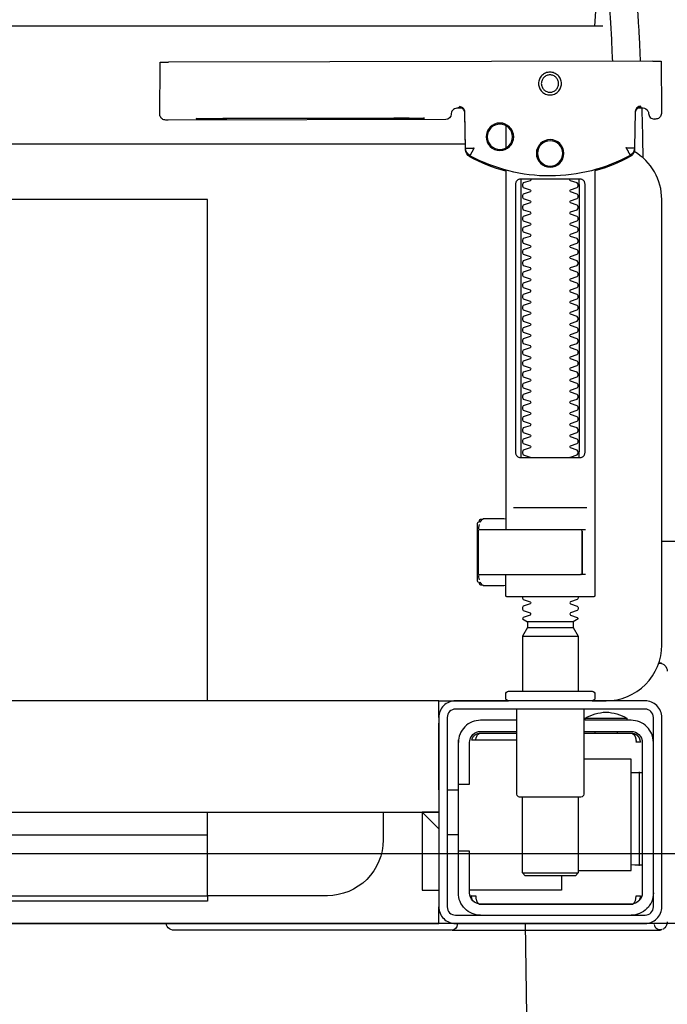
# Model space of a CAD drawing. Header units: millimetres. Extents: x 42924 to 92944, y -369470 to -179866.
# Tile 185 of 256: x 60883 to 60895, y -184056 to -184039. Entities that reach past the tile are written whole.
import ezdxf

# ---------------------------------------------------------------- set-up
doc = ezdxf.new("R2010")
doc.units = ezdxf.units.MM
doc.layers.get('0').update_dxf_attribs({"color": 8})
doc.layers.add('!! 1_zabudowa GK', color=8, linetype='Continuous')
doc.layers.add('!! 2_wypos-sanitarne', color=8, linetype='Continuous')
doc.layers.add('!!_@ wypos sanit nd', color=8, linetype='Continuous', plot=False)
doc.layers.add('E_SAP_ZASIĘG', color=150, linetype='Continuous', plot=False)

# ---------------------------------------------------------------- blocks, each defined once
blk = doc.blocks.new('A$C324a30b8')
for points in [[(-0.17797, -0.23916), (-0.17727, -0.11958), (-0.17552, 0)], [(-0.17552, 0), (0.17552, 0)]]:
    blk.add_lwpolyline(points)
blk = doc.blocks.new('A$C4ebe9e89')
for points in [[(-0.18941, 0.17081), (-0.04454, 0.17081), (-0.04035, 0.17071), (-0.03616, 0.17042), (-0.032, 0.16993), (-0.02786, 0.16925), (-0.02376, 0.16837), (-0.0197, 0.16731), (-0.0157, 0.16606), (-0.01176, 0.16462), (-0.00789, 0.163), (-0.0041, 0.1612), (-0.0004, 0.15923), (0.0032, 0.15708), (0.00671, 0.15478), (0.0101, 0.1523), (0.01337, 0.14968)], [(-0.19839, 0.16455), (-0.11148, 0.16437)], [(-0.19593, 0.15629), (-0.19608, 0.15629), (-0.19638, 0.15629), (-0.19593, 0.1562), (-0.19577, 0.15614), (-0.19563, 0.15605), (-0.19551, 0.15594), (-0.1954, 0.15581), (-0.19532, 0.15567), (-0.19526, 0.15551), (-0.19523, 0.15535)], [(-0.16479, 0.14865), (-0.16466, 0.1552), (-0.16464, 0.15536), (-0.1646, 0.15551), (-0.16454, 0.15566), (-0.16445, 0.15579), (-0.16435, 0.15591), (-0.16422, 0.15601), (-0.16408, 0.15609), (-0.16394, 0.15614), (-0.16348, 0.15622), (-0.1638, 0.15623), (-0.16395, 0.15623)], [(-0.12195, 0.15427), (-0.15195, 0.15433)], [(-0.15195, 0.15423), (-0.12195, 0.15417)], [(-0.172, 0.15297), (-0.172, 0.14892)], [(0.16493, 0.14968), (-0.16477, 0.14968)], [(-0.172, 0.14497), (-0.172, 0.08036)], [(-0.1852, 0.14236), (-0.1852, 0.09436)], [(-0.1748, 0.09436), (-0.1748, 0.14236)], [(-0.11847, 0.04968), (-0.11847, 0.13968), (0.11153, 0.13968), (0.11153, 0.04968)], [(-0.17342, 0.08436), (-0.18658, 0.08436)], [(-0.172, 0.0823), (-0.17167, 0.08236), (-0.1682, 0.08236), (-0.16809, 0.08236), (-0.16798, 0.08234), (-0.16789, 0.08225), (-0.16779, 0.08224), (-0.16762, 0.08223), (-0.16752, 0.08223), (-0.16741, 0.08221), (-0.1673, 0.08214), (-0.16725, 0.082), (-0.16725, 0.08174), (-0.16711, 0.08172), (-0.16701, 0.08168), (-0.16693, 0.08162), (-0.16687, 0.08148), (-0.16687, 0.07124), (-0.16691, 0.07111), (-0.16701, 0.07103), (-0.16725, 0.07098), (-0.16725, 0.07071), (-0.16728, 0.07061), (-0.16735, 0.07054), (-0.16746, 0.0705), (-0.16762, 0.07049), (-0.16775, 0.07048), (-0.16789, 0.07046), (-0.16797, 0.07039), (-0.16807, 0.07036), (-0.1682, 0.07036), (-0.17167, 0.07036), (-0.172, 0.07041)], [(-0.16829, 0.08235), (-0.16772, 0.08221), (-0.16738, 0.08176)], [(-0.16723, 0.08135), (-0.16714, 0.08082), (-0.16713, 0.08055)], [(-0.18633, 0.08036), (-0.17526, 0.08036), (-0.17367, 0.08036)], [(-0.2, 0.07831), (-0.20939, 0.07831)], [(-0.18633, 0.07236), (-0.1855, 0.07236), (-0.18567, 0.07246), (-0.1857, 0.07256)], [(-0.16738, 0.07096), (-0.16772, 0.07051), (-0.16829, 0.07036)], [(-0.16713, 0.07216), (-0.16714, 0.0719), (-0.16723, 0.07137)], [(-0.1841, 0.06388), (-0.1759, 0.06388)], [(-0.1759, 0.06282), (-0.1841, 0.06282)], [(-0.175, 0.06126), (-0.185, 0.06126)], [(-0.20001, 0.05638), (-0.19987, 0.05642), (-0.19976, 0.05645), (-0.19962, 0.05647), (-0.19948, 0.05647)], [(-0.16, 0.04668), (-0.16, 0.04968), (0.16, 0.04968), (0.16, 0.04668)], [(-0.16, 0.03368), (-0.16, 0.04568)], [(-0.19478, 0.04378), (-0.186, 0.04378)], [(-0.192, 0.04418), (-0.192, 0.04378)], [(-0.188, 0.04418), (-0.188, 0.04378)], [(-0.16664, 0.04268), (-0.16666, 0.04284), (-0.16669, 0.04295), (-0.16672, 0.04306), (-0.16675, 0.04316), (-0.16679, 0.04326), (-0.16683, 0.04337), (-0.16689, 0.04346), (-0.16694, 0.04355), (-0.16701, 0.04363), (-0.1671, 0.0437), (-0.16718, 0.04375), (-0.16728, 0.04378), (-0.16718, 0.04377), (-0.16708, 0.04376), (-0.16696, 0.04373), (-0.16686, 0.0437), (-0.16677, 0.04367), (-0.16666, 0.04362), (-0.16657, 0.04357), (-0.16646, 0.0435), (-0.16636, 0.04342), (-0.16627, 0.04334), (-0.16618, 0.04324), (-0.1661, 0.04314), (-0.16603, 0.04303), (-0.16597, 0.04292), (-0.16592, 0.0428), (-0.16588, 0.04268), (-0.174, 0.04268)], [(-0.174, 0.04378), (-0.16722, 0.04378)], [(-0.185, 0.01918), (-0.1945, 0.01918), (-0.1945, 0.03918), (-0.186, 0.03918)], [(-0.19591, 0.03679), (-0.19602, 0.03679), (-0.19616, 0.03679), (-0.19632, 0.03679), (-0.1965, 0.03679)], [(-0.1615, 0.03368), (-0.1635, 0.03368)], [(-0.185, 0.03238), (-0.185, 0.01876), (-0.1845, 0.01826), (-0.1755, 0.01826), (-0.175, 0.01876), (-0.175, 0.03238)], [(0.16, 0.02668), (0.157, 0.02968), (0.16, 0.02968), (-0.16, 0.02968), (-0.157, 0.02968), (-0.16, 0.02668)], [(-0.157, 0.02968), (-0.157, 0.01568), (-0.16, 0.01568)], [(0.10602, 0.02968), (0.10602, 0.0256), (-0.11847, 0.0256)], [(-0.1615, 0.02568), (-0.1635, 0.02568)], [(-0.1965, 0.02017), (-0.19632, 0.02017), (-0.19616, 0.02017), (-0.19602, 0.02017), (-0.19591, 0.02017)], [(-0.175, 0.01876), (-0.185, 0.01876)], [(-0.182, 0.01826), (-0.182, 0.01568), (-0.1655, 0.01568)], [(-0.16636, 0.01353), (-0.16625, 0.01364), (-0.16618, 0.01371), (-0.16612, 0.01379), (-0.16606, 0.01388), (-0.166, 0.01398), (-0.16596, 0.01407), (-0.16592, 0.01417), (-0.16589, 0.01428), (-0.16586, 0.01438), (-0.16584, 0.01449), (-0.16583, 0.01459), (-0.16583, 0.01469), (-0.16593, 0.01468), (-0.16606, 0.01468), (-0.1663, 0.01468), (-0.1664, 0.01468), (-0.16651, 0.01468), (-0.16661, 0.01468), (-0.16661, 0.01458), (-0.16662, 0.01448), (-0.16663, 0.01438), (-0.16664, 0.01428), (-0.16665, 0.01418), (-0.16667, 0.01407), (-0.1667, 0.01397), (-0.16673, 0.01387), (-0.16676, 0.01377), (-0.1668, 0.01366), (-0.16685, 0.01356), (-0.1669, 0.01347), (-0.16697, 0.01338), (-0.16704, 0.01331), (-0.16712, 0.01325), (-0.16725, 0.01318), (-0.19475, 0.01318), (-0.19493, 0.01328), (-0.19501, 0.01336), (-0.19507, 0.01344), (-0.19513, 0.01353), (-0.19518, 0.01363), (-0.19522, 0.01372), (-0.19526, 0.01383), (-0.19529, 0.01393), (-0.19532, 0.01405), (-0.19534, 0.01415), (-0.19536, 0.01425), (-0.19537, 0.01435), (-0.19538, 0.01446), (-0.19538, 0.01458), (-0.19539, 0.01468), (-0.19617, 0.01467), (-0.19616, 0.01456), (-0.19615, 0.01446), (-0.19613, 0.01435), (-0.1961, 0.01425), (-0.19607, 0.01415), (-0.19603, 0.01405), (-0.19598, 0.01395), (-0.19592, 0.01386), (-0.19586, 0.01377), (-0.19579, 0.01369), (-0.19571, 0.01361), (-0.19563, 0.01353)], [(-0.03305, 0.00968), (-0.16, 0.00968), (-0.16, 0.01268)]]:
    blk.add_lwpolyline(points)
for points in [[(-0.19989, 0.16454), (-0.19995, 0.15554, 0.009369), (-0.19993, 0.15511), (-0.19991, 0.15494), (-0.19986, 0.15477), (-0.19978, 0.15461), (-0.19968, 0.15447), (-0.19955, 0.15435), (-0.1994, 0.15426), (-0.19924, 0.15419), (-0.19907, 0.15415), (-0.19895, 0.15414), (-0.1988, 0.15414)], [(-0.16412, 0.15607), (-0.16324, 0.15607), (-0.16303, 0.15604), (-0.16282, 0.15598), (-0.16264, 0.15587), (-0.16249, 0.15572), (-0.16236, 0.15555), (-0.16228, 0.15535), (-0.16224, 0.15515, 0.002299), (-0.16224, 0.15503, 0.40455), (-0.16124, 0.15406), (-0.11145, 0.15396), (-0.11127, 0.15396), (-0.11111, 0.15396), (-0.11099, 0.15396), (-0.11083, 0.15397), (-0.11065, 0.15401), (-0.11048, 0.15408), (-0.11033, 0.15418), (-0.1102, 0.1543), (-0.11009, 0.15445), (-0.11001, 0.15461), (-0.10996, 0.15479), (-0.10995, 0.15497), (-0.10997, 0.16396), (-0.10998, 0.16435)], [(-0.19576, 0.15613), (-0.19665, 0.15613, 0.282591), (-0.19753, 0.15558), (-0.19757, 0.15549), (-0.19761, 0.15538), (-0.19763, 0.15529), (-0.19764, 0.15514, -0.415352), (-0.19864, 0.15414)], [(-0.19623, 0.15644), (-0.19587, 0.15638), (-0.19555, 0.15617), (-0.19533, 0.15585), (-0.19523, 0.1555), (-0.19513, 0.14894), (-0.19513, 0.14888, 0.265347), (-0.19435, 0.14762, 0.125711), (-0.17997, 0.14391, 0.125711), (-0.16558, 0.14756, 0.26954), (-0.16479, 0.14885), (-0.16467, 0.1554), (-0.16464, 0.15562), (-0.16456, 0.15583), (-0.16444, 0.15601), (-0.16428, 0.15617), (-0.16409, 0.15628), (-0.16388, 0.15635), (-0.16368, 0.15638)], [(-0.19512, 0.14869), (-0.19511, 0.1485), (-0.19509, 0.1484), (-0.19506, 0.1483), (-0.19503, 0.1482), (-0.19498, 0.1481), (-0.19493, 0.148), (-0.19488, 0.14791), (-0.19482, 0.14782), (-0.19475, 0.14774), (-0.19467, 0.14766), (-0.1946, 0.14759), (-0.19451, 0.14753), (-0.19443, 0.14747), (-0.19434, 0.14742), (-0.19358, 0.14701), (-0.19281, 0.14663), (-0.19203, 0.14628), (-0.19124, 0.14594), (-0.19044, 0.14563), (-0.18964, 0.14534), (-0.18882, 0.14507), (-0.188, 0.14483), (-0.188, 0.06856, 0.414214), (-0.1878, 0.06836), (-0.17545, 0.06836), (-0.1722, 0.06836, 0.414214), (-0.172, 0.06856), (-0.172, 0.07236)], [(-0.172, 0.14478), (-0.17117, 0.14502), (-0.17034, 0.14528), (-0.16952, 0.14557), (-0.16871, 0.14588), (-0.16791, 0.14622), (-0.16712, 0.14657), (-0.16635, 0.14695), (-0.16558, 0.14736), (-0.16557, 0.14736, 0.269546), (-0.16479, 0.14865)], [(-0.15993, 0.04968), (-0.17248, 0.04968, 0.405519), (-0.172, 0.05018), (-0.172, 0.05088, 0.414214), (-0.1725, 0.05138), (-0.1875, 0.05138, 0.414214), (-0.188, 0.05088), (-0.188, 0.05018, 0.405519), (-0.18751, 0.04968), (-0.19, 0.04968, -0.414214), (-0.2, 0.05968), (-0.2, 0.13968, -0.266001), (-0.19506, 0.1483)], [(-0.18353, 0.09336, 0.182836), (-0.18364, 0.09345), (-0.18485, 0.09386, 0.050055), (-0.185, 0.09412), (-0.185, 0.0944, 0.050055), (-0.18485, 0.09466), (-0.18364, 0.09507, 0.719897), (-0.18364, 0.09545), (-0.18485, 0.09586, 0.050055), (-0.185, 0.09612), (-0.185, 0.0964, 0.050055), (-0.18485, 0.09666), (-0.18364, 0.09707, 0.719897), (-0.18364, 0.09745), (-0.18485, 0.09786, 0.050055), (-0.185, 0.09812), (-0.185, 0.0984, 0.050055), (-0.18485, 0.09866), (-0.18364, 0.09907, 0.719897), (-0.18364, 0.09945), (-0.18485, 0.09986, 0.050055), (-0.185, 0.10012), (-0.185, 0.1004, 0.050055), (-0.18485, 0.10066), (-0.18364, 0.10107, 0.719897), (-0.18364, 0.10145), (-0.18485, 0.10186, 0.050055), (-0.185, 0.10212), (-0.185, 0.1024, 0.050055), (-0.18485, 0.10266), (-0.18364, 0.10307, 0.719897), (-0.18364, 0.10345), (-0.18485, 0.10386, 0.050055), (-0.185, 0.10412), (-0.185, 0.1044, 0.050055), (-0.18485, 0.10466), (-0.18364, 0.10507, 0.719897), (-0.18364, 0.10545), (-0.18485, 0.10586, 0.050055), (-0.185, 0.10612), (-0.185, 0.1064, 0.050055), (-0.18485, 0.10666), (-0.18364, 0.10707, 0.719897), (-0.18364, 0.10745), (-0.18485, 0.10786, 0.050055), (-0.185, 0.10812), (-0.185, 0.1084, 0.050055), (-0.18485, 0.10866), (-0.18364, 0.10907, 0.719897), (-0.18364, 0.10945), (-0.18485, 0.10986, 0.050055), (-0.185, 0.11012), (-0.185, 0.1104, 0.050055), (-0.18485, 0.11066), (-0.18364, 0.11107, 0.719897), (-0.18364, 0.11145), (-0.18485, 0.11186, 0.050055), (-0.185, 0.11212), (-0.185, 0.1124, 0.050055), (-0.18485, 0.11266), (-0.18364, 0.11307, 0.719897), (-0.18364, 0.11345), (-0.18485, 0.11386, 0.050055), (-0.185, 0.11412), (-0.185, 0.1144, 0.050055), (-0.18485, 0.11466), (-0.18364, 0.11507, 0.719897), (-0.18364, 0.11545), (-0.18485, 0.11586, 0.050055), (-0.185, 0.11612), (-0.185, 0.1164, 0.050055), (-0.18485, 0.11666), (-0.18364, 0.11707, 0.719897), (-0.18364, 0.11745), (-0.18485, 0.11786, 0.050055), (-0.185, 0.11812), (-0.185, 0.1184, 0.050055), (-0.18485, 0.11866), (-0.18364, 0.11907, 0.719897), (-0.18364, 0.11945), (-0.18485, 0.11986, 0.050055), (-0.185, 0.12012), (-0.185, 0.1204, 0.050055), (-0.18485, 0.12066), (-0.18364, 0.12107, 0.719897), (-0.18364, 0.12145), (-0.18485, 0.12186, 0.050055), (-0.185, 0.12212), (-0.185, 0.1224, 0.050055), (-0.18485, 0.12266), (-0.18364, 0.12307, 0.719897), (-0.18364, 0.12345), (-0.18485, 0.12386, 0.050055), (-0.185, 0.12412), (-0.185, 0.1244, 0.050055), (-0.18485, 0.12466), (-0.18364, 0.12507, 0.719897), (-0.18364, 0.12545), (-0.18485, 0.12586, 0.050055), (-0.185, 0.12612), (-0.185, 0.1264, 0.050055), (-0.18485, 0.12666), (-0.18364, 0.12707, 0.719897), (-0.18364, 0.12745), (-0.18485, 0.12786, 0.050055), (-0.185, 0.12812), (-0.185, 0.1284, 0.050055), (-0.18485, 0.12866), (-0.18364, 0.12907, 0.719897), (-0.18364, 0.12945), (-0.18485, 0.12986, 0.050055), (-0.185, 0.13012), (-0.185, 0.1304, 0.050055), (-0.18485, 0.13066), (-0.18364, 0.13107, 0.719897), (-0.18364, 0.13145), (-0.18485, 0.13186, 0.050055), (-0.185, 0.13212), (-0.185, 0.1324, 0.050055), (-0.18485, 0.13266), (-0.18364, 0.13307, 0.719897), (-0.18364, 0.13345), (-0.18485, 0.13386, 0.050055), (-0.185, 0.13412), (-0.185, 0.1344, 0.050055), (-0.18485, 0.13466), (-0.18364, 0.13507, 0.719897), (-0.18364, 0.13545), (-0.18485, 0.13586, 0.050055), (-0.185, 0.13612), (-0.185, 0.1364, 0.050055), (-0.18485, 0.13666), (-0.18364, 0.13707, 0.719897), (-0.18364, 0.13745), (-0.18485, 0.13786, 0.050055), (-0.185, 0.13812), (-0.185, 0.1384, 0.050055), (-0.18485, 0.13866), (-0.18364, 0.13907, 0.719897), (-0.18364, 0.13945), (-0.18485, 0.13986, 0.050055), (-0.185, 0.14012), (-0.185, 0.1404, 0.050055), (-0.18485, 0.14066), (-0.18364, 0.14107, 0.719897), (-0.18364, 0.14145), (-0.18485, 0.14186, 0.050055), (-0.185, 0.14212), (-0.185, 0.1424, 0.050055), (-0.18485, 0.14266), (-0.18364, 0.14307, 0.474594), (-0.18353, 0.14336)], [(-0.17647, 0.14336, 0.474594), (-0.17636, 0.14307), (-0.17514, 0.14266, 0.050055), (-0.175, 0.1424), (-0.175, 0.14212, 0.050055), (-0.17514, 0.14186), (-0.17636, 0.14145, 0.719897), (-0.17636, 0.14107), (-0.17514, 0.14066, 0.050055), (-0.175, 0.1404), (-0.175, 0.14012, 0.050055), (-0.17514, 0.13986), (-0.17636, 0.13945, 0.719897), (-0.17636, 0.13907), (-0.17514, 0.13866, 0.050055), (-0.175, 0.1384), (-0.175, 0.13812, 0.050055), (-0.17514, 0.13786), (-0.17636, 0.13745, 0.719897), (-0.17636, 0.13707), (-0.17514, 0.13666, 0.050055), (-0.175, 0.1364), (-0.175, 0.13612, 0.050055), (-0.17514, 0.13586), (-0.17636, 0.13545, 0.719897), (-0.17636, 0.13507), (-0.17514, 0.13466, 0.050055), (-0.175, 0.1344), (-0.175, 0.13412, 0.050055), (-0.17514, 0.13386), (-0.17636, 0.13345, 0.719897), (-0.17636, 0.13307), (-0.17514, 0.13266, 0.050055), (-0.175, 0.1324), (-0.175, 0.13212, 0.050055), (-0.17514, 0.13186), (-0.17636, 0.13145, 0.719897), (-0.17636, 0.13107), (-0.17514, 0.13066, 0.050055), (-0.175, 0.1304), (-0.175, 0.13012, 0.050055), (-0.17514, 0.12986), (-0.17636, 0.12945, 0.719897), (-0.17636, 0.12907), (-0.17514, 0.12866, 0.050055), (-0.175, 0.1284), (-0.175, 0.12812, 0.050055), (-0.17514, 0.12786), (-0.17636, 0.12745, 0.719897), (-0.17636, 0.12707), (-0.17514, 0.12666, 0.050055), (-0.175, 0.1264), (-0.175, 0.12612, 0.050055), (-0.17514, 0.12586), (-0.17636, 0.12545, 0.719897), (-0.17636, 0.12507), (-0.17514, 0.12466, 0.050055), (-0.175, 0.1244), (-0.175, 0.12412, 0.050055), (-0.17514, 0.12386), (-0.17636, 0.12345, 0.719897), (-0.17636, 0.12307), (-0.17514, 0.12266, 0.050055), (-0.175, 0.1224), (-0.175, 0.12212, 0.050055), (-0.17514, 0.12186), (-0.17636, 0.12145, 0.719897), (-0.17636, 0.12107), (-0.17514, 0.12066, 0.050055), (-0.175, 0.1204), (-0.175, 0.12012, 0.050055), (-0.17514, 0.11986), (-0.17636, 0.11945, 0.719897), (-0.17636, 0.11907), (-0.17514, 0.11866, 0.050055), (-0.175, 0.1184), (-0.175, 0.11812, 0.050055), (-0.17514, 0.11786), (-0.17636, 0.11745, 0.719897), (-0.17636, 0.11707), (-0.17514, 0.11666, 0.050055), (-0.175, 0.1164), (-0.175, 0.11612, 0.050055), (-0.17514, 0.11586), (-0.17636, 0.11545, 0.719897), (-0.17636, 0.11507), (-0.17514, 0.11466, 0.050055), (-0.175, 0.1144), (-0.175, 0.11412, 0.050055), (-0.17514, 0.11386), (-0.17636, 0.11345, 0.719897), (-0.17636, 0.11307), (-0.17514, 0.11266, 0.050055), (-0.175, 0.1124), (-0.175, 0.11212, 0.050055), (-0.17514, 0.11186), (-0.17636, 0.11145, 0.719897), (-0.17636, 0.11107), (-0.17514, 0.11066, 0.050055), (-0.175, 0.1104), (-0.175, 0.11012, 0.050055), (-0.17514, 0.10986), (-0.17636, 0.10945, 0.719897), (-0.17636, 0.10907), (-0.17514, 0.10866, 0.050055), (-0.175, 0.1084), (-0.175, 0.10812, 0.050055), (-0.17514, 0.10786), (-0.17636, 0.10745, 0.719897), (-0.17636, 0.10707), (-0.17514, 0.10666, 0.050055), (-0.175, 0.1064), (-0.175, 0.10612, 0.050055), (-0.17514, 0.10586), (-0.17636, 0.10545, 0.719897), (-0.17636, 0.10507), (-0.17514, 0.10466, 0.050055), (-0.175, 0.1044), (-0.175, 0.10412, 0.050055), (-0.17514, 0.10386), (-0.17636, 0.10345, 0.719897), (-0.17636, 0.10307), (-0.17514, 0.10266, 0.050055), (-0.175, 0.1024), (-0.175, 0.10212, 0.050055), (-0.17514, 0.10186), (-0.17636, 0.10145, 0.719897), (-0.17636, 0.10107), (-0.17514, 0.10066, 0.050055), (-0.175, 0.1004), (-0.175, 0.10012, 0.050055), (-0.17514, 0.09986), (-0.17636, 0.09945, 0.719897), (-0.17636, 0.09907), (-0.17514, 0.09866, 0.050055), (-0.175, 0.0984), (-0.175, 0.09812, 0.050055), (-0.17514, 0.09786), (-0.17636, 0.09745, 0.719897), (-0.17636, 0.09707), (-0.17514, 0.09666, 0.050055), (-0.175, 0.0964), (-0.175, 0.09612, 0.050055), (-0.17514, 0.09586), (-0.17636, 0.09545, 0.719897), (-0.17636, 0.09507), (-0.17514, 0.09466, 0.050055), (-0.175, 0.0944), (-0.175, 0.09412, 0.050055), (-0.17514, 0.09386), (-0.17636, 0.09345, 0.182836), (-0.17647, 0.09336)], [(-0.1857, 0.08016), (-0.1857, 0.07256), (-0.1857, 0.08016), (-0.18567, 0.08026), (-0.18559, 0.08034), (-0.17695, 0.08036), (-0.16725, 0.08036, -0.414214), (-0.16705, 0.08016), (-0.16705, 0.07256, -0.414214), (-0.16725, 0.07236), (-0.18543, 0.07236), (-0.18553, 0.0724), (-0.18559, 0.07256)], [(-0.185, 0.06836), (-0.185, 0.06812, -0.050055), (-0.18485, 0.06786), (-0.18364, 0.06745, -0.719897), (-0.18364, 0.06707), (-0.18485, 0.06666, -0.050055), (-0.185, 0.0664), (-0.185, 0.06612, -0.050055), (-0.18485, 0.06586), (-0.18364, 0.06545, -0.719897), (-0.18364, 0.06507), (-0.18485, 0.06466, -0.050055), (-0.185, 0.0644), (-0.1841, 0.06388), (-0.1841, 0.06282), (-0.185, 0.06126), (-0.185, 0.05138)], [(-0.175, 0.06836), (-0.175, 0.06812, 0.050055), (-0.17514, 0.06786), (-0.17636, 0.06745, 0.719897), (-0.17636, 0.06707), (-0.17514, 0.06666, 0.050055), (-0.175, 0.0664), (-0.175, 0.06612, 0.050055), (-0.17514, 0.06586), (-0.17636, 0.06545, 0.719897), (-0.17636, 0.06507), (-0.17514, 0.06466, 0.050055), (-0.175, 0.0644), (-0.1759, 0.06388), (-0.1759, 0.06282), (-0.175, 0.06126), (-0.175, 0.05138)], [(-0.20011, 0.05634, 0.091301), (-0.20055, 0.05604, 0.198909), (-0.20099, 0.05497)], [(-0.19944, 0.0564, 0.170835), (-0.20011, 0.05634)], [(-0.186, 0.04818), (-0.186, 0.03288, 0.414214), (-0.1855, 0.03238), (-0.1745, 0.03238, 0.414214), (-0.174, 0.03288), (-0.174, 0.04818)], [(-0.1985, 0.04218, -0.414214), (-0.1945, 0.04618), (-0.18625, 0.04618), (-0.18625, 0.04656), (-0.19375, 0.04656), (-0.19375, 0.04618)], [(-0.18625, 0.04656, 0.119096), (-0.19, 0.04764, 0.119096), (-0.19375, 0.04656)], [(-0.174, 0.04618), (-0.1675, 0.04618, -0.414214), (-0.1635, 0.04218), (-0.16353, 0.04268)], [(-0.186, 0.04418), (-0.1945, 0.04418, 0.414214), (-0.1965, 0.04218), (-0.1965, 0.01518, 0.414214), (-0.1945, 0.01318), (-0.1675, 0.01318, 0.414214), (-0.1655, 0.01518), (-0.1655, 0.02268), (-0.1635, 0.02268), (-0.1635, 0.04218)], [(-0.1635, 0.03468), (-0.1655, 0.03468), (-0.1655, 0.04218, 0.414214), (-0.1675, 0.04418), (-0.174, 0.04418)], [(-0.1945, 0.02025), (-0.19515, 0.02024), (-0.19542, 0.02024), (-0.1956, 0.02024), (-0.19567, 0.02024, 0.116465), (-0.19589, 0.02018), (-0.19601, 0.02013), (-0.19601, 0.03683), (-0.19589, 0.03678, 0.116465), (-0.19567, 0.03672), (-0.19542, 0.03672), (-0.19515, 0.03672), (-0.1945, 0.03671)], [(-0.15, 0.02968), (-0.15, 0.02468, 0.414214), (-0.14, 0.01468), (-0.11847, 0.01468), (-0.11847, 0.02968)], [(-0.1675, 0.01118, 0.414214), (-0.1635, 0.01518), (-0.1635, 0.02268)], [(-0.1985, 0.01518, 0.414214), (-0.1945, 0.01118)], [(-0.20099, 0.00998, 0.198909), (-0.20055, 0.00892, 0.091301), (-0.20011, 0.00862)], [(-0.16237, 0.00849), (-0.16249, 0.00849), (-0.16269, 0.00849), (-0.16294, 0.00849), (-0.16323, 0.00849), (-0.16357, 0.00849), (-0.16393, 0.00849), (-0.16428, 0.00849), (-0.19771, 0.00849), (-0.19841, 0.00849), (-0.19903, 0.00849), (-0.19948, 0.00849), (-0.19961, 0.00849), (-0.19973, 0.00851), (-0.19984, 0.00853), (-0.20003, 0.00859, 0.517033), (-0.1987, 0.00952)], [(-0.1633, 0.00948, 0.412536), (-0.1623, 0.00848), (-0.1125, 0.00848), (-0.11221, 0.00851), (-0.11193, 0.0086), (-0.11168, 0.00873), (-0.11145, 0.00892), (-0.11126, 0.00914), (-0.11112, 0.0094), (-0.11104, 0.00968)]]:
    blk.add_lwpolyline(points, format="xyb")
for points in [[(-0.17994, 0.16256), (-0.17974, 0.16255), (-0.17954, 0.16252), (-0.17934, 0.16247), (-0.17915, 0.1624), (-0.17897, 0.16231), (-0.1788, 0.16221), (-0.17864, 0.16209), (-0.17849, 0.16196), (-0.17836, 0.16181), (-0.17824, 0.16165), (-0.17813, 0.16147), (-0.17805, 0.16129), (-0.17798, 0.1611), (-0.17793, 0.16091), (-0.1779, 0.16071), (-0.17789, 0.16051), (-0.1779, 0.16031), (-0.17793, 0.16011), (-0.17798, 0.15991), (-0.17805, 0.15972), (-0.17814, 0.15954), (-0.17824, 0.15937), (-0.17836, 0.15921), (-0.1785, 0.15906), (-0.17865, 0.15893), (-0.17881, 0.15881), (-0.17898, 0.1587), (-0.17916, 0.15862), (-0.17935, 0.15855), (-0.17955, 0.1585), (-0.17975, 0.15847), (-0.17995, 0.15846), (-0.18015, 0.15847), (-0.18035, 0.1585), (-0.18054, 0.15855), (-0.18073, 0.15862), (-0.18091, 0.15871), (-0.18108, 0.15881), (-0.18124, 0.15893), (-0.18139, 0.15907), (-0.18153, 0.15922), (-0.18165, 0.15938), (-0.18175, 0.15955), (-0.18184, 0.15973), (-0.1819, 0.15992), (-0.18195, 0.16012), (-0.18198, 0.16031), (-0.18199, 0.16052), (-0.18198, 0.16072), (-0.18195, 0.16091), (-0.1819, 0.16111), (-0.18183, 0.1613), (-0.18175, 0.16148), (-0.18164, 0.16165), (-0.18152, 0.16181), (-0.18139, 0.16196), (-0.18124, 0.1621), (-0.18108, 0.16222), (-0.1809, 0.16232), (-0.18072, 0.1624), (-0.18053, 0.16247), (-0.18034, 0.16252), (-0.18014, 0.16255)], [(-0.17994, 0.16205), (-0.17979, 0.16205), (-0.17964, 0.16202), (-0.17949, 0.16199), (-0.17935, 0.16194), (-0.17921, 0.16187), (-0.17908, 0.16179), (-0.17896, 0.1617), (-0.17884, 0.1616), (-0.17874, 0.16149), (-0.17865, 0.16136), (-0.17857, 0.16123), (-0.17851, 0.1611), (-0.17846, 0.16095), (-0.17842, 0.1608), (-0.1784, 0.16065), (-0.17839, 0.1605), (-0.1784, 0.16035), (-0.17842, 0.1602), (-0.17846, 0.16005), (-0.17851, 0.15991), (-0.17858, 0.15977), (-0.17866, 0.15964), (-0.17875, 0.15952), (-0.17885, 0.15941), (-0.17896, 0.1593), (-0.17908, 0.15921), (-0.17921, 0.15914), (-0.17935, 0.15907), (-0.1795, 0.15902), (-0.17964, 0.15898), (-0.17979, 0.15896), (-0.17995, 0.15895), (-0.1801, 0.15896), (-0.18025, 0.15899), (-0.18039, 0.15902), (-0.18054, 0.15907), (-0.18067, 0.15914), (-0.18081, 0.15922), (-0.18093, 0.15931), (-0.18104, 0.15941), (-0.18114, 0.15952), (-0.18123, 0.15965), (-0.18131, 0.15978), (-0.18138, 0.15991), (-0.18143, 0.16006), (-0.18146, 0.16021), (-0.18148, 0.16036), (-0.18149, 0.16051), (-0.18148, 0.16066), (-0.18146, 0.16081), (-0.18142, 0.16096), (-0.18137, 0.1611), (-0.18131, 0.16124), (-0.18123, 0.16137), (-0.18114, 0.16149), (-0.18104, 0.1616), (-0.18092, 0.1617), (-0.1808, 0.1618), (-0.18067, 0.16187), (-0.18053, 0.16194), (-0.18039, 0.16199), (-0.18024, 0.16203), (-0.18009, 0.16205)], [(-0.17471, 0.14336), (-0.17462, 0.14336), (-0.17454, 0.14335), (-0.17445, 0.14333), (-0.17436, 0.14331), (-0.17428, 0.14327), (-0.1742, 0.14323), (-0.17413, 0.14318), (-0.17406, 0.14313), (-0.174, 0.14306), (-0.17394, 0.14299), (-0.17389, 0.1429), (-0.17384, 0.1428), (-0.1738, 0.1427), (-0.17378, 0.14259), (-0.17376, 0.14247), (-0.17375, 0.14236), (-0.17375, 0.09436), (-0.17376, 0.09424), (-0.17378, 0.09413), (-0.1738, 0.09402), (-0.17384, 0.09391), (-0.17389, 0.09382), (-0.17394, 0.09373), (-0.174, 0.09366), (-0.17406, 0.09359), (-0.17413, 0.09353), (-0.1742, 0.09349), (-0.17428, 0.09344), (-0.17436, 0.09341), (-0.17445, 0.09339), (-0.17454, 0.09337), (-0.17462, 0.09336), (-0.17471, 0.09336), (-0.18529, 0.09336), (-0.18538, 0.09336), (-0.18546, 0.09337), (-0.18555, 0.09339), (-0.18564, 0.09341), (-0.18572, 0.09344), (-0.1858, 0.09349), (-0.18587, 0.09353), (-0.18594, 0.09359), (-0.186, 0.09366), (-0.18606, 0.09373), (-0.18611, 0.09382), (-0.18616, 0.09391), (-0.1862, 0.09402), (-0.18622, 0.09413), (-0.18624, 0.09424), (-0.18624, 0.09436), (-0.18624, 0.14236), (-0.18624, 0.14247), (-0.18622, 0.14259), (-0.1862, 0.1427), (-0.18616, 0.1428), (-0.18611, 0.1429), (-0.18606, 0.14299), (-0.186, 0.14306), (-0.18594, 0.14313), (-0.18587, 0.14318), (-0.1858, 0.14323), (-0.18572, 0.14327), (-0.18564, 0.14331), (-0.18555, 0.14333), (-0.18546, 0.14335), (-0.18538, 0.14336), (-0.18529, 0.14336)], [(-0.19467, 0.04378), (-0.19466, 0.04378), (-0.19466, 0.04378), (-0.19466, 0.04378), (-0.19466, 0.04378), (-0.19466, 0.04378), (-0.19466, 0.04378), (-0.19466, 0.04378), (-0.19466, 0.04378), (-0.19466, 0.04378), (-0.19466, 0.04378), (-0.19466, 0.04378), (-0.19466, 0.04378), (-0.19466, 0.04378), (-0.19466, 0.04378), (-0.19466, 0.04378), (-0.19466, 0.04378), (-0.19467, 0.04378), (-0.19467, 0.04378), (-0.19467, 0.04378), (-0.19467, 0.04378), (-0.19468, 0.04378), (-0.19468, 0.04378), (-0.19469, 0.04378), (-0.1947, 0.04378), (-0.1947, 0.04378), (-0.19471, 0.04378), (-0.19471, 0.04378), (-0.19471, 0.04378), (-0.19471, 0.04378), (-0.19472, 0.04378), (-0.19472, 0.04378), (-0.19472, 0.04377), (-0.19472, 0.04377), (-0.19473, 0.04377), (-0.19473, 0.04377), (-0.19473, 0.04377), (-0.19473, 0.04377), (-0.19473, 0.04377), (-0.19473, 0.04377), (-0.19474, 0.04377), (-0.19474, 0.04377), (-0.19474, 0.04377), (-0.19474, 0.04377), (-0.19474, 0.04377), (-0.19475, 0.04377), (-0.19475, 0.04377), (-0.19475, 0.04377), (-0.19475, 0.04377), (-0.19476, 0.04377), (-0.19476, 0.04377), (-0.19476, 0.04377), (-0.19477, 0.04376), (-0.19477, 0.04376), (-0.19477, 0.04376), (-0.19478, 0.04376), (-0.19479, 0.04376), (-0.19479, 0.04376), (-0.1948, 0.04375), (-0.19481, 0.04375), (-0.19481, 0.04375), (-0.19482, 0.04374), (-0.19483, 0.04374), (-0.19483, 0.04374), (-0.19484, 0.04373), (-0.19485, 0.04373), (-0.19485, 0.04373), (-0.19486, 0.04372), (-0.19487, 0.04372), (-0.19488, 0.04371), (-0.19488, 0.04371), (-0.19489, 0.0437), (-0.1949, 0.0437), (-0.1949, 0.04369), (-0.19491, 0.04369), (-0.19492, 0.04368), (-0.19493, 0.04368), (-0.19493, 0.04367), (-0.19494, 0.04367), (-0.19495, 0.04366), (-0.19495, 0.04366), (-0.19496, 0.04365), (-0.19497, 0.04364), (-0.19497, 0.04364), (-0.19498, 0.04363), (-0.19499, 0.04362), (-0.19499, 0.04362), (-0.195, 0.04361), (-0.19501, 0.0436), (-0.19501, 0.04359), (-0.19502, 0.04359), (-0.19503, 0.04358), (-0.19503, 0.04357), (-0.19504, 0.04356), (-0.19504, 0.04356), (-0.19505, 0.04355), (-0.19506, 0.04354), (-0.19506, 0.04353), (-0.19507, 0.04352), (-0.19508, 0.04351), (-0.19508, 0.0435), (-0.19509, 0.04349), (-0.19509, 0.04349), (-0.1951, 0.04348), (-0.19511, 0.04347), (-0.19511, 0.04346), (-0.19512, 0.04345), (-0.19512, 0.04344), (-0.19513, 0.04343), (-0.19513, 0.04342), (-0.19514, 0.04341), (-0.19515, 0.0434), (-0.19515, 0.04339), (-0.19516, 0.04338), (-0.19516, 0.04337), (-0.19517, 0.04336), (-0.19517, 0.04334), (-0.19518, 0.04333), (-0.19518, 0.04332), (-0.19519, 0.04331), (-0.19519, 0.0433), (-0.1952, 0.04329), (-0.1952, 0.04328), (-0.19521, 0.04327), (-0.19521, 0.04325), (-0.19522, 0.04324), (-0.19522, 0.04323), (-0.19523, 0.04322), (-0.19523, 0.04321), (-0.19524, 0.04319), (-0.19524, 0.04318), (-0.19525, 0.04317), (-0.19525, 0.04316), (-0.19526, 0.04313), (-0.19527, 0.04311), (-0.19527, 0.04308), (-0.19528, 0.04306), (-0.19529, 0.04303), (-0.1953, 0.043), (-0.1953, 0.04298), (-0.19531, 0.04295), (-0.19532, 0.04292), (-0.19532, 0.0429), (-0.19533, 0.04287), (-0.19533, 0.04285), (-0.19534, 0.04282), (-0.19534, 0.04279), (-0.19535, 0.04277), (-0.19535, 0.04274), (-0.19536, 0.04271), (-0.19536, 0.04269), (-0.19536, 0.04266), (-0.19537, 0.04263), (-0.19537, 0.04261), (-0.19537, 0.04258), (-0.19537, 0.04257), (-0.19537, 0.04256), (-0.19537, 0.04255), (-0.19537, 0.04255), (-0.19537, 0.04254), (-0.19538, 0.04253), (-0.19538, 0.04253), (-0.19538, 0.04252), (-0.19538, 0.04252), (-0.19538, 0.04251), (-0.19538, 0.04251), (-0.19538, 0.0425), (-0.19538, 0.04249), (-0.19538, 0.04249), (-0.19538, 0.04248), (-0.19538, 0.04248), (-0.19538, 0.04248), (-0.19538, 0.04247), (-0.19538, 0.04247), (-0.19538, 0.04246), (-0.19538, 0.04246), (-0.19538, 0.04246), (-0.19538, 0.04245), (-0.19538, 0.04245), (-0.19538, 0.04245), (-0.19538, 0.04244), (-0.19538, 0.04244), (-0.19538, 0.04244), (-0.19538, 0.04244), (-0.19538, 0.04243), (-0.19538, 0.04243), (-0.19538, 0.04243), (-0.19538, 0.04242), (-0.19538, 0.04242), (-0.19538, 0.04241), (-0.19538, 0.04241), (-0.19538, 0.0424), (-0.19538, 0.0424), (-0.19538, 0.04239), (-0.19538, 0.04239), (-0.19538, 0.04239), (-0.19538, 0.04238), (-0.19538, 0.04238), (-0.19538, 0.04237), (-0.19538, 0.04237), (-0.19538, 0.04236), (-0.19538, 0.04236), (-0.19538, 0.04235), (-0.19538, 0.04235), (-0.19538, 0.04234), (-0.19538, 0.04234), (-0.19538, 0.04234), (-0.19538, 0.04233), (-0.19538, 0.04232), (-0.19538, 0.04232), (-0.19538, 0.04231), (-0.19538, 0.04231), (-0.19538, 0.04231), (-0.19538, 0.0423), (-0.19538, 0.0423), (-0.19538, 0.04229), (-0.19538, 0.04229), (-0.19538, 0.04229), (-0.19538, 0.04229), (-0.19538, 0.04228), (-0.19538, 0.04228), (-0.19538, 0.04228), (-0.19538, 0.04228), (-0.19539, 0.04228), (-0.19539, 0.04228), (-0.19539, 0.04228), (-0.19539, 0.04227), (-0.19539, 0.04227), (-0.1954, 0.04227), (-0.1954, 0.04227), (-0.1954, 0.04227), (-0.1954, 0.04227), (-0.19541, 0.04227), (-0.19541, 0.04227), (-0.19542, 0.04227), (-0.19542, 0.04227), (-0.19543, 0.04228), (-0.19544, 0.04228), (-0.19545, 0.04228), (-0.19545, 0.04228), (-0.19546, 0.04228), (-0.19546, 0.04228), (-0.19546, 0.04228), (-0.19547, 0.04228), (-0.19548, 0.04228), (-0.19549, 0.04228), (-0.19549, 0.04228), (-0.1955, 0.04228), (-0.19551, 0.04228), (-0.19552, 0.04228), (-0.19553, 0.04228), (-0.19554, 0.04228), (-0.19555, 0.04228), (-0.19556, 0.04228), (-0.19557, 0.04228), (-0.19558, 0.04228), (-0.19559, 0.04228), (-0.19561, 0.04228), (-0.19563, 0.04228), (-0.19565, 0.04228), (-0.19568, 0.04228), (-0.1957, 0.04228), (-0.19574, 0.04228), (-0.19576, 0.04228), (-0.19578, 0.04228), (-0.19595, 0.04228), (-0.19596, 0.04228), (-0.19598, 0.04228), (-0.19599, 0.04228), (-0.196, 0.04228), (-0.19602, 0.04228), (-0.19603, 0.04228), (-0.19604, 0.04228), (-0.19605, 0.04228), (-0.19606, 0.04228), (-0.19607, 0.04228), (-0.19608, 0.04228), (-0.19609, 0.04228), (-0.1961, 0.04228), (-0.19611, 0.04228), (-0.19612, 0.04228), (-0.19613, 0.04229), (-0.19613, 0.04229), (-0.19614, 0.04229), (-0.19614, 0.04229), (-0.19615, 0.04229), (-0.19615, 0.04229), (-0.19615, 0.04229), (-0.19615, 0.04229), (-0.19616, 0.04229), (-0.19616, 0.04229), (-0.19616, 0.04228), (-0.19616, 0.04228), (-0.19616, 0.04228), (-0.19616, 0.04228), (-0.19616, 0.04228), (-0.19616, 0.04228), (-0.19616, 0.04227), (-0.19616, 0.04227), (-0.19616, 0.04227), (-0.19617, 0.04227), (-0.19617, 0.04227), (-0.19617, 0.04227), (-0.19617, 0.04227), (-0.19617, 0.04227), (-0.19617, 0.04227), (-0.19617, 0.04227), (-0.19617, 0.04228), (-0.19617, 0.04228), (-0.19617, 0.04228), (-0.19617, 0.04229), (-0.19617, 0.04229), (-0.19617, 0.04229), (-0.19617, 0.0423), (-0.19617, 0.04231), (-0.19617, 0.04232), (-0.19617, 0.04233), (-0.19617, 0.04234), (-0.19616, 0.04234), (-0.19616, 0.04234), (-0.19616, 0.04235), (-0.19616, 0.04235), (-0.19616, 0.04236), (-0.19616, 0.04236), (-0.19616, 0.04237), (-0.19616, 0.04238), (-0.19616, 0.04239), (-0.19616, 0.04239), (-0.19616, 0.0424), (-0.19616, 0.0424), (-0.19616, 0.04241), (-0.19616, 0.04241), (-0.19616, 0.04241), (-0.19616, 0.04242), (-0.19616, 0.04242), (-0.19616, 0.04243), (-0.19616, 0.04243), (-0.19616, 0.04244), (-0.19616, 0.04244), (-0.19616, 0.04245), (-0.19616, 0.04245), (-0.19616, 0.04246), (-0.19616, 0.04246), (-0.19615, 0.04246), (-0.19615, 0.04246), (-0.19615, 0.04247), (-0.19615, 0.04247), (-0.19615, 0.04248), (-0.19615, 0.04248), (-0.19615, 0.04248), (-0.19615, 0.04249), (-0.19615, 0.04249), (-0.19615, 0.0425), (-0.19615, 0.04251), (-0.19615, 0.04251), (-0.19615, 0.04252), (-0.19615, 0.04252), (-0.19614, 0.04253), (-0.19614, 0.04254), (-0.19614, 0.04254), (-0.19614, 0.04255), (-0.19614, 0.04256), (-0.19614, 0.04256), (-0.19614, 0.04257), (-0.19614, 0.04258), (-0.19613, 0.04259), (-0.19613, 0.0426), (-0.19613, 0.0426), (-0.19613, 0.04261), (-0.19612, 0.04263), (-0.19612, 0.04264), (-0.19612, 0.04266), (-0.19611, 0.04268), (-0.19611, 0.04269), (-0.1961, 0.04271), (-0.1961, 0.04273), (-0.19609, 0.04274), (-0.19609, 0.04276), (-0.19608, 0.04277), (-0.19608, 0.04279), (-0.19607, 0.04281), (-0.19606, 0.04282), (-0.19606, 0.04284), (-0.19605, 0.04285), (-0.19605, 0.04287), (-0.19604, 0.04288), (-0.19603, 0.0429), (-0.19602, 0.04291), (-0.19602, 0.04293), (-0.19601, 0.04295), (-0.196, 0.04296), (-0.19599, 0.04298), (-0.19599, 0.04299), (-0.19598, 0.043), (-0.19597, 0.04302), (-0.19596, 0.04303), (-0.19595, 0.04305), (-0.19595, 0.04306), (-0.19594, 0.04308), (-0.19593, 0.04309), (-0.19592, 0.04311), (-0.19591, 0.04312), (-0.1959, 0.04313), (-0.19589, 0.04315), (-0.19588, 0.04316), (-0.19587, 0.04317), (-0.19586, 0.04319), (-0.19585, 0.0432), (-0.19584, 0.04321), (-0.19583, 0.04323), (-0.19582, 0.04324), (-0.19581, 0.04325), (-0.1958, 0.04327), (-0.19578, 0.04328), (-0.19577, 0.04329), (-0.19576, 0.0433), (-0.19575, 0.04332), (-0.19574, 0.04333), (-0.19573, 0.04334), (-0.19571, 0.04335), (-0.1957, 0.04336), (-0.19569, 0.04338), (-0.19568, 0.04339), (-0.19567, 0.0434), (-0.19565, 0.04341), (-0.19564, 0.04342), (-0.19563, 0.04343), (-0.19561, 0.04344), (-0.1956, 0.04345), (-0.19559, 0.04346), (-0.19557, 0.04347), (-0.19556, 0.04348), (-0.19555, 0.04349), (-0.19553, 0.0435), (-0.19552, 0.04351), (-0.19551, 0.04352), (-0.19549, 0.04353), (-0.19548, 0.04354), (-0.19546, 0.04355), (-0.19545, 0.04356), (-0.19543, 0.04357), (-0.19542, 0.04358), (-0.19541, 0.04358), (-0.19539, 0.04359), (-0.19538, 0.0436), (-0.19536, 0.04361), (-0.19535, 0.04362), (-0.19533, 0.04362), (-0.19532, 0.04363), (-0.1953, 0.04364), (-0.19529, 0.04365), (-0.19527, 0.04365), (-0.19525, 0.04366), (-0.19524, 0.04367), (-0.19522, 0.04367), (-0.19521, 0.04368), (-0.19519, 0.04368), (-0.19518, 0.04369), (-0.19516, 0.0437), (-0.19514, 0.0437), (-0.19513, 0.04371), (-0.19511, 0.04371), (-0.1951, 0.04372), (-0.19508, 0.04372), (-0.19506, 0.04373), (-0.19505, 0.04373), (-0.19503, 0.04373), (-0.19501, 0.04374), (-0.195, 0.04374), (-0.19498, 0.04375), (-0.19496, 0.04375), (-0.19495, 0.04375), (-0.19493, 0.04376), (-0.19491, 0.04376), (-0.19491, 0.04376), (-0.1949, 0.04376), (-0.19489, 0.04376), (-0.19488, 0.04376), (-0.19487, 0.04377), (-0.19486, 0.04377), (-0.19485, 0.04377), (-0.19483, 0.04377), (-0.19482, 0.04377), (-0.19481, 0.04377), (-0.1948, 0.04377), (-0.19479, 0.04377), (-0.19479, 0.04377), (-0.19478, 0.04377), (-0.19478, 0.04378), (-0.19477, 0.04378), (-0.19476, 0.04378), (-0.19475, 0.04378), (-0.19475, 0.04378), (-0.19474, 0.04378), (-0.19474, 0.04378), (-0.19473, 0.04378), (-0.19473, 0.04378), (-0.19471, 0.04378), (-0.1947, 0.04378), (-0.1947, 0.04378), (-0.19469, 0.04378), (-0.19469, 0.04378), (-0.19469, 0.04378), (-0.19469, 0.04378), (-0.19469, 0.04378), (-0.19468, 0.04378), (-0.19468, 0.04378), (-0.19468, 0.04378), (-0.19467, 0.04378), (-0.19467, 0.04378), (-0.19467, 0.04378), (-0.19467, 0.04378)], [(-0.11847, 0.01368), (0.11153, 0.01368), (0.11153, 0.01468), (-0.11847, 0.01468)]]:
    blk.add_lwpolyline(points, close=True)
for points in [[(-0.19435, 0.14766), (-0.19435, 0.14766), (-0.19435, 0.14766), (-0.19435, 0.14766), (-0.19435, 0.14766), (-0.19435, 0.14766), (-0.19434, 0.14766), (-0.19434, 0.14766), (-0.19434, 0.14766), (-0.19434, 0.14766), (-0.19434, 0.14766), (-0.19435, 0.14766), (-0.19435, 0.14766), (-0.19435, 0.14766), (-0.19435, 0.14766), (-0.19435, 0.14766), (-0.19435, 0.14766), (-0.19435, 0.14766), (-0.19435, 0.14766), (-0.19435, 0.14767), (-0.19435, 0.14767), (-0.19435, 0.14767), (-0.19435, 0.14767), (-0.19435, 0.14767), (-0.19435, 0.14767), (-0.19435, 0.14768), (-0.19434, 0.14768), (-0.19434, 0.14768), (-0.19434, 0.14769), (-0.19434, 0.14769), (-0.19433, 0.1477), (-0.19433, 0.1477), (-0.19433, 0.14771), (-0.19433, 0.14771), (-0.19433, 0.14772), (-0.19432, 0.14772), (-0.19432, 0.14773), (-0.19432, 0.14773), (-0.19431, 0.14774), (-0.19431, 0.14774), (-0.19431, 0.14775), (-0.1943, 0.14776), (-0.1943, 0.14776), (-0.1943, 0.14777), (-0.19429, 0.14778), (-0.19429, 0.14779), (-0.19428, 0.14779), (-0.19428, 0.1478), (-0.19428, 0.14781), (-0.19427, 0.14782), (-0.19427, 0.14783), (-0.19426, 0.14784), (-0.19426, 0.14784), (-0.19425, 0.14785), (-0.19425, 0.14786), (-0.19424, 0.14787), (-0.19424, 0.14788), (-0.19423, 0.14789), (-0.19423, 0.1479), (-0.19422, 0.14791), (-0.19421, 0.14792), (-0.19421, 0.14793), (-0.1942, 0.14794), (-0.1942, 0.14796), (-0.19419, 0.14797), (-0.19418, 0.14798), (-0.19418, 0.14799), (-0.19417, 0.148), (-0.19416, 0.14801), (-0.19416, 0.14803), (-0.19415, 0.14804), (-0.19414, 0.14806), (-0.19412, 0.14809), (-0.19411, 0.14812), (-0.19409, 0.14814), (-0.19408, 0.14817), (-0.19406, 0.1482), (-0.19405, 0.14823), (-0.19395, 0.14841), (-0.19393, 0.14844), (-0.19389, 0.14851), (-0.19388, 0.14854), (-0.19386, 0.14858), (-0.19384, 0.14861), (-0.19382, 0.14864), (-0.1938, 0.14868), (-0.19378, 0.14871), (-0.19376, 0.14875), (-0.19375, 0.14877), (-0.19375, 0.14878), (-0.19374, 0.14878), (-0.19373, 0.1488), (-0.19373, 0.14881), (-0.19372, 0.14882), (-0.19372, 0.14883), (-0.19371, 0.14884), (-0.19371, 0.14885), (-0.1937, 0.14885), (-0.1937, 0.14886), (-0.1937, 0.14886), (-0.1937, 0.14886), (-0.1937, 0.14887), (-0.1937, 0.14887), (-0.19369, 0.14888), (-0.19369, 0.14889), (-0.19369, 0.14889), (-0.19368, 0.1489), (-0.19368, 0.1489), (-0.19368, 0.1489), (-0.19368, 0.14891), (-0.19367, 0.14891), (-0.19367, 0.14892), (-0.19366, 0.14892), (-0.19366, 0.14892), (-0.19365, 0.14893), (-0.19365, 0.14893), (-0.19364, 0.14894), (-0.19364, 0.14894), (-0.19364, 0.14894), (-0.19363, 0.14895), (-0.19363, 0.14895), (-0.19363, 0.14896), (-0.19363, 0.14896), (-0.19363, 0.14896), (-0.19363, 0.14897), (-0.19363, 0.14897), (-0.19363, 0.14898), (-0.19363, 0.14898), (-0.19363, 0.14899), (-0.19363, 0.14899), (-0.19364, 0.14899), (-0.19364, 0.149), (-0.19364, 0.149), (-0.19364, 0.149), (-0.19365, 0.149), (-0.19365, 0.149), (-0.19365, 0.149), (-0.19365, 0.149), (-0.19365, 0.149), (-0.19365, 0.149), (-0.19366, 0.149), (-0.19366, 0.149), (-0.19366, 0.149), (-0.19366, 0.149), (-0.19366, 0.149), (-0.19367, 0.149), (-0.19367, 0.149), (-0.19367, 0.149), (-0.19367, 0.149), (-0.19368, 0.149), (-0.19368, 0.149), (-0.19368, 0.149), (-0.19369, 0.149), (-0.19369, 0.14899), (-0.1937, 0.14899), (-0.1937, 0.14899), (-0.1937, 0.14899), (-0.19371, 0.14899), (-0.19371, 0.14899), (-0.19371, 0.14899), (-0.19372, 0.14898), (-0.19372, 0.14898), (-0.19373, 0.14898), (-0.19373, 0.14898), (-0.19373, 0.14898), (-0.19374, 0.14898), (-0.19374, 0.14898), (-0.19375, 0.14898), (-0.19375, 0.14899), (-0.19376, 0.14899), (-0.19376, 0.14899), (-0.19376, 0.14899), (-0.19377, 0.14899), (-0.19377, 0.14899), (-0.19377, 0.14899), (-0.19378, 0.14899), (-0.19378, 0.14899), (-0.19378, 0.14899), (-0.19378, 0.14899), (-0.19378, 0.14899), (-0.19379, 0.14899), (-0.19379, 0.14899), (-0.19379, 0.14899), (-0.1938, 0.14899), (-0.1938, 0.14899), (-0.19381, 0.14899), (-0.19381, 0.14899), (-0.19382, 0.14899), (-0.19382, 0.14899), (-0.19383, 0.14899), (-0.19384, 0.14899), (-0.19385, 0.14899), (-0.19385, 0.14899), (-0.19386, 0.14899), (-0.19387, 0.14899), (-0.19388, 0.14899), (-0.19388, 0.14899), (-0.19389, 0.14898), (-0.1939, 0.14898), (-0.19391, 0.14898), (-0.19392, 0.14898), (-0.19397, 0.14898), (-0.19398, 0.14898), (-0.19399, 0.14898), (-0.194, 0.14898), (-0.19401, 0.14898), (-0.19402, 0.14898), (-0.19403, 0.14898), (-0.19404, 0.14898), (-0.19406, 0.14898), (-0.19407, 0.14898), (-0.19408, 0.14898), (-0.19409, 0.14898), (-0.1941, 0.14898), (-0.19411, 0.14898), (-0.19416, 0.14898), (-0.19419, 0.14898), (-0.19421, 0.14898), (-0.19424, 0.14898), (-0.19426, 0.14898), (-0.19428, 0.14898), (-0.19431, 0.14898), (-0.19433, 0.14898), (-0.19435, 0.14898), (-0.19438, 0.14897), (-0.19455, 0.14897), (-0.19457, 0.14897), (-0.19459, 0.14897), (-0.19461, 0.14897), (-0.19463, 0.14897), (-0.19464, 0.14897), (-0.19465, 0.14897), (-0.19466, 0.14897), (-0.19467, 0.14897), (-0.19468, 0.14897), (-0.19469, 0.14897), (-0.1947, 0.14897), (-0.19471, 0.14897), (-0.19472, 0.14897), (-0.19473, 0.14897), (-0.19473, 0.14897), (-0.19474, 0.14897), (-0.19475, 0.14897), (-0.19476, 0.14897), (-0.19477, 0.14897), (-0.19478, 0.14897), (-0.19479, 0.14897), (-0.19479, 0.14897), (-0.1948, 0.14897), (-0.19481, 0.14897), (-0.19482, 0.14896), (-0.19483, 0.14896), (-0.19483, 0.14896), (-0.19484, 0.14896), (-0.19485, 0.14896), (-0.19486, 0.14896), (-0.19486, 0.14896), (-0.19487, 0.14896), (-0.19488, 0.14896), (-0.19489, 0.14896), (-0.19489, 0.14896), (-0.1949, 0.14896), (-0.19491, 0.14896), (-0.19491, 0.14896), (-0.19492, 0.14896), (-0.19493, 0.14896), (-0.19493, 0.14896), (-0.19494, 0.14896), (-0.19495, 0.14896), (-0.19495, 0.14896), (-0.19496, 0.14896), (-0.19497, 0.14896), (-0.19498, 0.14896), (-0.19499, 0.14896), (-0.19499, 0.14896), (-0.195, 0.14896), (-0.19501, 0.14896), (-0.19501, 0.14896), (-0.19502, 0.14896), (-0.19502, 0.14896), (-0.19503, 0.14896), (-0.19503, 0.14896), (-0.19504, 0.14896), (-0.19504, 0.14896), (-0.19504, 0.14896), (-0.19505, 0.14896), (-0.19505, 0.14896), (-0.19506, 0.14896), (-0.19506, 0.14896), (-0.19506, 0.14896), (-0.19507, 0.14896), (-0.19507, 0.14896), (-0.19508, 0.14896), (-0.19508, 0.14896), (-0.19508, 0.14896), (-0.19509, 0.14896), (-0.19509, 0.14896), (-0.19509, 0.14896), (-0.1951, 0.14896), (-0.1951, 0.14896), (-0.1951, 0.14896), (-0.1951, 0.14896), (-0.19511, 0.14896), (-0.19511, 0.14896), (-0.19511, 0.14896), (-0.19511, 0.14896), (-0.19511, 0.14896), (-0.19512, 0.14896), (-0.19512, 0.14896), (-0.19512, 0.14896), (-0.19512, 0.14896), (-0.19512, 0.14896), (-0.19512, 0.14896), (-0.19512, 0.14895), (-0.19513, 0.14895), (-0.19513, 0.14895), (-0.19513, 0.14895), (-0.19513, 0.14895), (-0.19513, 0.14895), (-0.19513, 0.14895), (-0.19513, 0.14895), (-0.19513, 0.14895), (-0.19513, 0.14895), (-0.19513, 0.14895), (-0.19513, 0.14895), (-0.19513, 0.14895), (-0.19513, 0.14895), (-0.19513, 0.14895), (-0.19513, 0.14896), (-0.19513, 0.14896), (-0.19513, 0.14896), (-0.19513, 0.14896), (-0.19513, 0.14896), (-0.19513, 0.14896), (-0.19513, 0.14896), (-0.19513, 0.14896), (-0.19513, 0.14896), (-0.19513, 0.14896), (-0.19513, 0.14896), (-0.19513, 0.14896), (-0.19513, 0.14896), (-0.19513, 0.14896), (-0.19513, 0.14896), (-0.19513, 0.14895), (-0.19513, 0.14895, 0.269547)], [(-0.1648, 0.14889), (-0.16481, 0.14889), (-0.16484, 0.1489), (-0.16497, 0.1489), (-0.16603, 0.14893), (-0.16612, 0.14893), (-0.16616, 0.14893), (-0.1662, 0.14893), (-0.16623, 0.14894), (-0.16627, 0.14895), (-0.1663, 0.14893), (-0.1663, 0.1489), (-0.16627, 0.14888), (-0.16625, 0.14885), (-0.16623, 0.14881), (-0.16621, 0.14878), (-0.16619, 0.14875), (-0.16561, 0.14767), (-0.16559, 0.14763), (-0.16558, 0.1476, 0.269546)], [(-0.2, 0.01268), (-0.2, 0.04668, -0.414214), (-0.197, 0.04968), (-0.163, 0.04968, -0.414214), (-0.16, 0.04668), (-0.16, 0.01268, -0.414214), (-0.163, 0.00968), (-0.197, 0.00968, -0.414214)], [(-0.1615, 0.04668), (-0.1615, 0.01268, -0.414214), (-0.163, 0.01118), (-0.197, 0.01118, -0.414214), (-0.1985, 0.01268), (-0.1985, 0.04668, -0.414214), (-0.197, 0.04818), (-0.163, 0.04818, -0.414214)]]:
    blk.add_lwpolyline(points, format="xyb", close=True)
for centre, radius in [((-0.17096, 0.15095), 0.00247), ((-0.17096, 0.15095), 0.00227), ((-0.17997, 0.14797), 0.00247), ((-0.17997, 0.14797), 0.00227)]:
    blk.add_circle(centre, radius)
for centre, major_axis, ratio, start_param, end_param in [((-0.18941, 0.12581), (0, 0.056), 0.04256, 5.645661, 6.988802), ((-0.19441, 0.12581), (0, 0.056), 0.04256, 0, 0.705617), ((-0.19441, 0.12581), (0, 0.056), 0.04256, 0.705617, 0.806963), ((-0.18941, 0.12581), (0, 0.056), 0.04256, 0.705617, 0.807212), ((-0.19839, 0.16453), (-0.0015, 0), 0.008726, 4.712674, 6.283151), ((-0.11148, 0.16436), (-0.0015, 0), 0.008726, 3.141878, 4.712682), ((-0.19663, 0.15713), (-0.000002, -0.001), 0.000289, 6.274459, 6.283185), ((-0.19441, 0.12581), (0, 0.056), 0.04256, 0.998527, 1.179108), ((-0.16324, 0.15707), (-0.000002, -0.001), 0.000289, 6.274459, 6.283185), ((-0.19879, 0.15514), (-0.000011, -0.001), 0.706875, 0, 0.012337), ((-0.19844, 0.15414), (-0.000501, 0.000001), 0.008726, 0.786107, 1.14947), ((-0.19864, 0.15514), (-0.000006, -0.001), 0.408573, 0, 0.00956), ((-0.15195, 0.15428), (0.0055, -0.00001), 0.008726, 1.571085, 4.712678), ((-0.12195, 0.15422), (0.0055, -0.00001), 0.008726, 4.712678, 7.854271), ((-0.19463, 0.14876), (-0.0005, -0.000008), 0.017454, 0, 0.000137), ((-0.16529, 0.14886), (0.0005, -0.00001), 0.000006, 6.282744, 6.283185), ((-0.1852, 0.14236), (0, 0.001), 0.000289, 4.712389, 6.283185), ((-0.1748, 0.14236), (0, -0.001), 0.000289, 1.570796, 3.141593), ((-0.1852, 0.09436), (0, -0.001), 0.000289, 0, 1.570796), ((-0.1748, 0.09436), (0, -0.001), 0.000289, 0, 1.570796), ((-0.16763, 0.08203), (0.000004, 0.0002), 0.133184, 0.00502, 0.005026), ((-0.16723, 0.08153), (0.000013, 0.0002), 0.223, 0.006306, 0.006351), ((-0.16723, 0.07118), (0.000013, -0.0002), 0.223, 6.276731, 6.276777), ((-0.16763, 0.07069), (0.000004, -0.0002), 0.133184, 6.278107, 6.278112)]:
    blk.add_ellipse(centre, major_axis=major_axis, ratio=ratio, start_param=start_param, end_param=end_param)

msp = doc.modelspace()

# ---------------------------------------------------------------- linework, layer by layer
at = {"layer": '!! 1_zabudowa GK'}
for points in [[(61135.43682, -184053.6378), (60824.56735, -184053.6378)], [(61135.43682, -184054.8878), (60824.56735, -184054.8878)]]:
    msp.add_lwpolyline(points, dxfattribs=at)
at = {"layer": 'E_SAP_ZASIĘG'}
msp.add_circle((61459.23087, -184571.00094), 600, dxfattribs=at)

# ---------------------------------------------------------------- block references
at = {"layer": '!! 2_wypos-sanitarne', "xscale": -100, "yscale": 100, "zscale": 100}
msp.add_blockref('A$C324a30b8', (60874.83287, -184054.8878), dxfattribs=at)
at = {"layer": '!!_@ wypos sanit nd', "xscale": -100, "yscale": 100, "zscale": 100}
msp.add_blockref('A$C4ebe9e89', (60874.83287, -184055.8558), dxfattribs=at)

doc.saveas('drawing.dxf')
